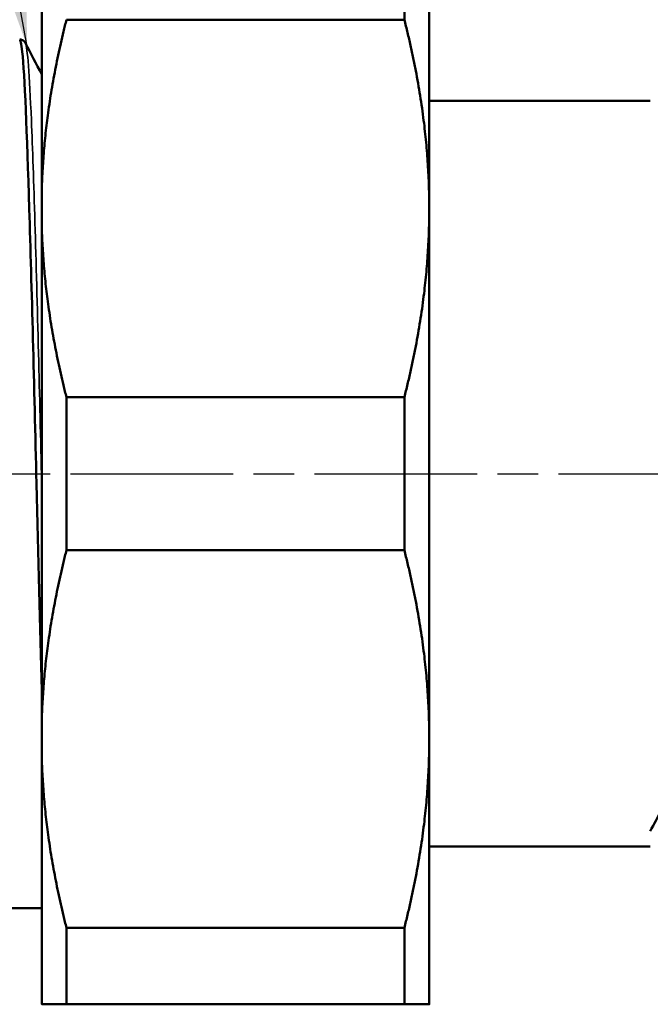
# Model space of a CAD drawing. Header units: millimetres. Extents: x -127 to 748, y -69 to 356.
# Tile 5 of 22: x 57 to 79, y 109 to 144. Entities that reach past the tile are written whole.
import ezdxf

# ---------------------------------------------------------------- set-up
doc = ezdxf.new("R2010")
doc.units = ezdxf.units.MM
doc.linetypes.add('CHAIN', pattern=[0.7087, 0.4724, -0.0591, 0.1181, -0.0591])
for name, color, linetype, lineweight in [('Видимые тонкие (ГОСТ)', 7, 'Continuous', 35), ('Видимый контур (ГОСТ)', 7, 'Continuous', 50), ('Обозначение (ГОСТ)', 7, 'Continuous', 25), ('Осевая линия (ГОСТ)', 7, 'Continuous', 25), ('Размер (ГОСТ)', 7, 'Continuous', 25)]:
    doc.layers.add(name, color=color, linetype=linetype, lineweight=lineweight)
doc.styles.add('Обычный текст (ГОСТ)', font='GOST Common Italic.ttf')
doc.dimstyles.new('Диаметр (ГОСТ)$7', dxfattribs={"dimtxt": 3.5, "dimasz": 3.5, "dimexe": 1, "dimexo": 0, "dimgap": 0.5, "dimtad": 1, "dimrnd": 1e-08, "dimtxsty": 'Обычный текст (ГОСТ)', "dimblk": 'Filled-1', "dimcen": 0.09, "dimdle": 15, "dimclrd": 256, "dimclre": 256, "dimclrt": 256, "dimazin": 2, "dimtfac": 0.714286, "dimtdec": 3, "dimtmove": 0, "dimatfit": 3, "dimfxl": 1, "dimtolj": 1, "dimlwd": -1, "dimlwe": 25, "dimarcsym": 0})
doc.dimstyles.new('Обычный (ГОСТ)', dxfattribs={"dimtxt": 3.5, "dimasz": 3.5, "dimexe": 1, "dimexo": 0, "dimgap": 0.5, "dimtad": 1, "dimrnd": 1e-08, "dimtxsty": 'Обычный текст (ГОСТ)', "dimblk": 'Filled-1', "dimcen": 0.09, "dimdle": 15, "dimclrd": 256, "dimclre": 256, "dimclrt": 256, "dimazin": 2, "dimtfac": 0.714286, "dimtdec": 3, "dimtmove": 0, "dimatfit": 3, "dimfxl": 1, "dimtolj": 1, "dimlwd": 25, "dimlwe": 25, "dimarcsym": 0})

# ---------------------------------------------------------------- blocks, each defined once
blk = doc.blocks.new('Filled-1')
at = {"color": 0}
for p, q in [((0, 0), (-1, 0.1429)), ((-1, 0.1429), (-1, -0.1429)), ((-1, 0), (0, 0)), ((-1, -0.1429), (0, 0))]:
    blk.add_line(p, q, dxfattribs=at)
at = {"color": 0, "flags": 128}
blk.add_lwpolyline([(-1, -0.1429), (0, 0), (-1, 0.1429), (-1, -0.1429)], dxfattribs=at)
at = {"color": 0}
blk.add_solid([(-1, -0.1429), (0, 0), (-1, 0.1429), (-1, -0.1429)], dxfattribs=at)
blk = doc.blocks.new('*D15')
at = {"layer": 'Defpoints', "color": 0, "linetype": 'Continuous', "transparency": 16777216}
for p in [(94.372, 158.325), (94.372, 139.603), (71.172, 137.183)]:
    blk.add_point(p, dxfattribs=at)
at = {"layer": 'Размер (ГОСТ)', "linetype": 'Continuous', "lineweight": 25, "transparency": 16777216}
for p, q in [((71.172, 137.183), (71.172, 159.325)), ((94.372, 139.603), (94.372, 159.325)), ((74.672, 158.325), (90.872, 158.325))]:
    blk.add_line(p, q, dxfattribs=at)
at = {"layer": 'Размер (ГОСТ)', "linetype": 'Continuous', "lineweight": 25, "transparency": 16777216, "xscale": 3.5, "yscale": 3.5, "zscale": 3.5, "rotation": 180}
blk.add_blockref('Filled-1', (71.172, 158.325), dxfattribs=at)
at = {"layer": 'Размер (ГОСТ)', "linetype": 'Continuous', "lineweight": 25, "transparency": 16777216, "xscale": 3.5, "yscale": 3.5, "zscale": 3.5}
blk.add_blockref('Filled-1', (94.372, 158.325), dxfattribs=at)
at = {"layer": 'Размер (ГОСТ)', "linetype": 'Continuous', "lineweight": 25, "transparency": 16777216, "insert": (79.761, 163.025), "char_height": 3.5, "attachment_point": 1, "style": 'Обычный текст (ГОСТ)'}
blk.add_mtext('\\A1;23,2', dxfattribs=at)

msp = doc.modelspace()

# ---------------------------------------------------------------- linework, layer by layer
at = {"layer": 'Видимые тонкие (ГОСТ)'}
msp.add_open_spline([(57.672, 127.627), (57.635, 129.146), (57.598, 130.67), (57.561, 132.129), (57.479, 135.392), (57.396, 138.31), (57.313, 140.255), (57.244, 141.869), (57.176, 142.804), (57.107, 142.942)], degree=3, knots=[25.112328, 25.112328, 25.112328, 25.112328, 25.415724, 25.415724, 25.415724, 26.093981, 26.093981, 26.093981, 26.656781, 26.656781, 26.656781, 26.656781], dxfattribs=at)
at = {"layer": 'Видимый контур (ГОСТ)'}
for p, q in [((57.672, 146.433), (57.672, 137.683)), ((70.306, 146.433), (70.306, 143.764)), ((71.172, 137.183), (71.172, 146.433)), ((70.306, 143.764), (58.533, 143.764)), ((78.872, 140.933), (71.172, 140.933)), ((57.672, 137.683), (57.672, 136.683)), ((71.172, 118.683), (71.172, 137.183)), ((57.672, 136.683), (57.672, 119.183)), ((58.533, 125.264), (58.533, 130.602)), ((70.306, 130.602), (58.533, 130.602)), ((70.306, 130.602), (70.306, 125.264)), ((70.306, 125.264), (58.533, 125.264)), ((57.672, 119.183), (57.672, 118.183)), ((71.172, 109.433), (71.172, 118.683)), ((57.672, 118.183), (57.672, 109.433)), ((78.872, 114.933), (71.172, 114.933)), ((55.672, 112.788), (57.672, 112.788)), ((58.533, 109.433), (58.533, 112.102)), ((70.306, 112.102), (58.533, 112.102)), ((70.306, 112.102), (70.306, 109.433)), ((70.306, 109.433), (58.533, 109.433))]:
    msp.add_line(p, q, dxfattribs=at)
for points, weights in [([(58.533, 143.764), (57.733, 140.606), (57.672, 137.683)], [1.02601976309, 1.03020021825, 1]), ([(71.172, 137.183), (71.172, 140.346), (70.306, 143.764)], [1, 1.0343700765, 1.02823620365]), ([(70.306, 130.602), (71.172, 134.021), (71.172, 137.183)], [1.02823620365, 1.0343700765, 1]), ([(57.672, 136.683), (57.733, 133.76), (58.533, 130.602)], [1, 1.03020021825, 1.02601976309]), ([(58.533, 125.264), (57.733, 122.106), (57.672, 119.183)], [1.02601976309, 1.03020021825, 1]), ([(71.172, 118.683), (71.172, 121.846), (70.306, 125.264)], [1, 1.0343700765, 1.02823620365]), ([(70.306, 112.102), (71.172, 115.521), (71.172, 118.683)], [1.02823620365, 1.0343700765, 1]), ([(57.672, 118.183), (57.733, 115.26), (58.533, 112.102)], [1, 1.03020021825, 1.02601976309]), ([(58.533, 109.433), (57.733, 109.433), (57.672, 109.433)], [1.02601976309, 1.03020021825, 1]), ([(71.172, 109.433), (71.172, 109.433), (70.306, 109.433)], [1, 1.0343700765, 1.02823620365])]:
    msp.add_rational_spline(points, weights, degree=2, dxfattribs=at)
for points, knots in [([(56.906, 143.078), (56.953, 143.076), (56.996, 143.059), (57.052, 143.021), (57.069, 143.001), (57.093, 142.97), (57.101, 142.957), (57.107, 142.945)], [0, 0, 0, 0, 0.02651349, 0.02651349, 0.05107609, 0.05107609, 0.07371099, 0.07371099, 0.07371099, 0.07371099]), ([(57.672, 120.374), (57.611, 122.565), (57.55, 125.069), (57.489, 127.594), (57.407, 131.013), (57.324, 134.448), (57.241, 137.16), (57.159, 139.867), (57.076, 141.837), (56.994, 142.646), (56.964, 142.933), (56.935, 143.073), (56.906, 143.071)], [24.610027, 24.610027, 24.610027, 24.610027, 25.110321, 25.110321, 25.110321, 25.787826, 25.787826, 25.787826, 26.464165, 26.464165, 26.464165, 26.703538, 26.703538, 26.703538, 26.703538])]:
    msp.add_open_spline(points, degree=3, knots=knots, dxfattribs=at)
for points in [[(57.107, 142.945), (57.295, 142.583), (57.484, 142.222), (57.672, 141.86)], [(79.251, 116.2), (79.125, 115.957), (78.999, 115.715), (78.872, 115.473)]]:
    msp.add_open_spline(points, degree=3, dxfattribs=at)
at = {"layer": 'Осевая линия (ГОСТ)', "linetype": 'CHAIN', "ltscale": 11.993792}
msp.add_line((41.672, 127.933), (95.738, 127.933), dxfattribs=at)

# ---------------------------------------------------------------- dimensions: what is measured, and where the dimension line sits
at = {"layer": 'Размер (ГОСТ)', "linetype": 'Continuous', "lineweight": 25}
dim = msp.add_linear_dim(base=(94.372, 158.325), p1=(71.172, 137.183), p2=(94.372, 139.603), angle=180, dimstyle='Обычный (ГОСТ)', override={"dimgap": 0.5, "dimdec": 2, "dimtol": 0, "dimlim": 0, "dimtp": 0, "dimtm": 0, "dimtdec": 3, "dimtofl": 0, "dimatfit": 1}, dxfattribs=at)
dim.commit()
dim.dimension.update_dxf_attribs({"geometry": '*D15', "text_midpoint": (84.174, 158.325), "dimtype": 160})

# ---------------------------------------------------------------- leaders
at = {"layer": 'Обозначение (ГОСТ)'}
msp.add_leader([(57.168, 142.829), (54.193, 158.866), (49.472, 158.866)], dimstyle='Диаметр (ГОСТ)$7', override={"dimtad": 0}, dxfattribs=at)

doc.saveas('drawing.dxf')
